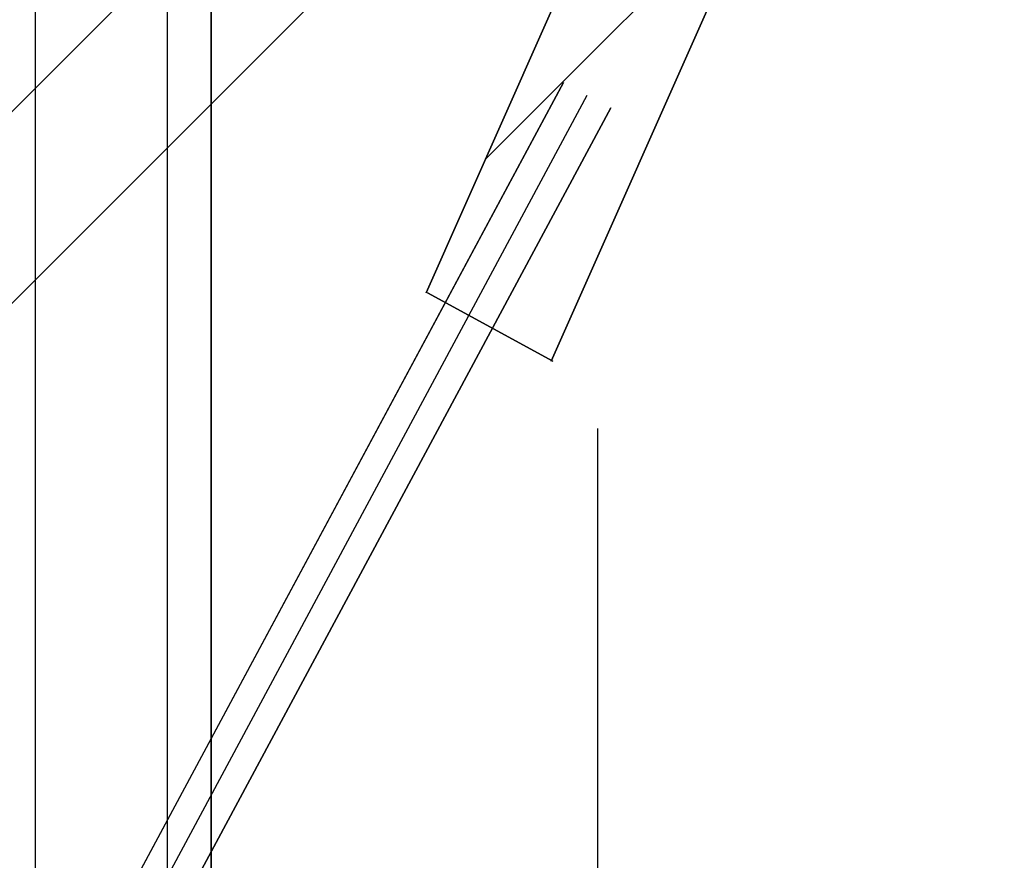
# Model space of a CAD drawing. Header units: millimetres. Extents: x -630 to 192, y -7 to 1615.
# Tile 9 of 249: x -619 to -608, y 20 to 29. Entities that reach past the tile are written whole.
import ezdxf

# ---------------------------------------------------------------- set-up
doc = ezdxf.new("R2010")
doc.units = ezdxf.units.MM
doc.header["$MEASUREMENT"] = 0
doc.layers.add('OVIDIO 160x80x72h', color=7, linetype='Continuous')

msp = doc.modelspace()

# ---------------------------------------------------------------- linework, layer by layer
at = {"layer": 'OVIDIO 160x80x72h'}
for points in [[(-618.9395739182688, 803.77136010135), (-618.9395739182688, 19.09193487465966)], [(-617.4797004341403, 803.77136010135), (-617.4797004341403, 19.0917862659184)], [(-616.9930759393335, 803.7713601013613), (-616.9930759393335, 19.09193487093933)], [(-616.9930759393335, 19.09193487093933), (-616.9930759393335, 803.7713601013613)], [(-587.8013108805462, 59.47565666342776), (-623.9853004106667, 23.29166713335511)], [(-586.7408006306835, 58.41514641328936), (-622.9321555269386, 22.22379151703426)], [(-610.8612240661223, 30.64511482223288), (-613.9584752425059, 27.54770037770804)], [(-612.7159555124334, 24.57191163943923), (-612.7159555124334, 12.17892711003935)]]:
    msp.add_lwpolyline(points, dxfattribs=at)
at = {"layer": 'OVIDIO 160x80x72h', "extrusion": (1, 0, 0)}
for points in [[(803.7713601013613, 717.5773067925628), (19.47146639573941, 717.5773067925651)], [(19.47146639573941, 717.5773067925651), (803.7713601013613, 717.5773067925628)], [(19.09193487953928, 719.8661606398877), (803.7713601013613, 719.8661610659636)], [(803.7713601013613, 719.8661610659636), (19.09193487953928, 719.8661606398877)], [(24.57191163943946, 717.0039941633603), (12.17892711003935, 717.0039941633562)], [(12.17892711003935, 719.6872757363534), (24.57191163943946, 719.6872757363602)]]:
    msp.add_lwpolyline(points, dxfattribs=at)
at = {"layer": 'OVIDIO 160x80x72h', "extrusion": (0.9999999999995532, -9.452204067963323e-07, 0)}
for points in [[(19.47088298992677, 718.9189475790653), (803.770776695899, 718.9204302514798)], [(803.770776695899, 718.9204302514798), (19.47088298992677, 718.9189475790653)]]:
    msp.add_lwpolyline(points, dxfattribs=at)
at = {"layer": 'OVIDIO 160x80x72h', "extrusion": (0.1089792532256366, 0.20285169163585, 0.9731262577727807)}
for points in [[(553.5253960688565, 272.4550222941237), (553.5253960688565, 433.1108667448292)], [(553.5253960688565, 433.1108667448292), (553.5253960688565, 272.4550222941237)]]:
    msp.add_lwpolyline(points, dxfattribs=at)
at = {"layer": 'OVIDIO 160x80x72h', "extrusion": (0.10897925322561, 0.2028516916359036, 0.9731262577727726)}
msp.add_lwpolyline([(553.2299260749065, 433.1108667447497), (553.2299260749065, 272.4550222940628)], dxfattribs=at)
at = {"layer": 'OVIDIO 160x80x72h', "extrusion": (0.1089792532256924, 0.202851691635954, 0.9731262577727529)}
for points in [[(552.9344560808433, 433.110866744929), (552.9344560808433, 272.4550222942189)], [(552.9344560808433, 272.4550222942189), (552.9344560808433, 433.110866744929)]]:
    msp.add_lwpolyline(points, dxfattribs=at)
at = {"layer": 'OVIDIO 160x80x72h', "extrusion": (0.2357022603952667, 0.2357022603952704, 0.942809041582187)}
msp.add_lwpolyline([(442.3417506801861, 639.8065639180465), (442.3417506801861, 530.7287604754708)], dxfattribs=at)
at = {"layer": 'OVIDIO 160x80x72h', "extrusion": (0.2357022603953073, 0.2357022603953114, 0.9428090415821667)}
msp.add_lwpolyline([(441.3930673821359, 530.7287604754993), (441.3930673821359, 639.8065639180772)], dxfattribs=at)
at = {"layer": 'OVIDIO 160x80x72h', "extrusion": (0.2357022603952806, 0.23570226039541, 0.9428090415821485)}
msp.add_lwpolyline([(439.4957007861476, 639.8065639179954), (439.4957007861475, 530.7287604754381)], dxfattribs=at)
at = {"layer": 'OVIDIO 160x80x72h', "extrusion": (0.2357022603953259, 0.2357022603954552, 0.942809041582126)}
msp.add_lwpolyline([(438.5470174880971, 530.7287604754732), (438.5470174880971, 639.8065639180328)], dxfattribs=at)
at = {"layer": 'OVIDIO 160x80x72h', "extrusion": (0.8812084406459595, -0.2655070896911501, 0.3911235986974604)}
for points in [[(-115.7444025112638, 836.9467513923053), (-161.3641335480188, 896.1668691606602)], [(-161.3641335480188, 896.1668691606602), (-115.7444025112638, 836.9467513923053)]]:
    msp.add_lwpolyline(points, dxfattribs=at)
at = {"layer": 'OVIDIO 160x80x72h', "extrusion": (0.8812750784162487, -0.2653515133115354, 0.3910790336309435)}
for points in [[(-115.7833870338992, 838.2292178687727), (-158.1672139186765, 893.2788752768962)], [(-158.1672139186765, 893.2788752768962), (-115.7833870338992, 838.2292178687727)]]:
    msp.add_lwpolyline(points, dxfattribs=at)
at = {"layer": 'OVIDIO 160x80x72h', "extrusion": (0.8811853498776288, -0.2655605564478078, 0.3911393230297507)}
for points in [[(-162.1254641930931, 895.6349041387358), (-115.8051837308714, 835.5166502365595)], [(-115.8051837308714, 835.5166502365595), (-162.1254641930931, 895.6349041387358)]]:
    msp.add_lwpolyline(points, dxfattribs=at)
at = {"layer": 'OVIDIO 160x80x72h', "extrusion": (0.881275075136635, -0.2653515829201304, 0.3910789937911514)}
for points in [[(-115.9625639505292, 838.0916585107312), (-158.3462191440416, 893.1410726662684)], [(-158.3462191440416, 893.1410726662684), (-115.9625639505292, 838.0916585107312)]]:
    msp.add_lwpolyline(points, dxfattribs=at)
at = {"layer": 'OVIDIO 160x80x72h', "extrusion": (-8.002650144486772e-07, -8.002674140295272e-07, 0.9999999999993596)}
for points in [[(-629.476374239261, 28.76133328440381), (-611.807905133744, 46.42985536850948)], [(-611.807905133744, 46.42985536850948), (-629.476374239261, 28.76133328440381)]]:
    msp.add_lwpolyline(points, dxfattribs=at)
at = {"layer": 'OVIDIO 160x80x72h', "extrusion": (-0.0004026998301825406, -0.0004026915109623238, 0.9999998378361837)}
for points in [[(-610.7472828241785, 45.36925772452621), (-628.4251190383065, 27.69178957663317)], [(-628.4251190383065, 27.69178957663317), (-610.7472828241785, 45.36925772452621)]]:
    msp.add_lwpolyline(points, dxfattribs=at)
at = {"layer": 'OVIDIO 160x80x72h', "extrusion": (3.152902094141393e-06, 7.099553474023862e-06, 0.9999999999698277)}
for points in [[(-613.226278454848, 25.3195989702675), (-609.3849408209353, 33.96933852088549)], [(-609.3849408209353, 33.96933852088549), (-613.226278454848, 25.3195989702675)]]:
    msp.add_lwpolyline(points, dxfattribs=at)
at = {"layer": 'OVIDIO 160x80x72h', "extrusion": (3.152902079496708e-06, 7.099553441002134e-06, 0.9999999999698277)}
for points in [[(-614.6127340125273, 26.07447191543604), (-611.5979601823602, 32.86299479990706)], [(-611.5979601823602, 32.86299479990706), (-614.6127340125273, 26.07447191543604)]]:
    msp.add_lwpolyline(points, dxfattribs=at)
at = {"layer": 'OVIDIO 160x80x72h', "extrusion": (0.1089854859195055, 0.2028612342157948, 0.9731235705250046)}
msp.add_lwpolyline([(551.0985446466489, 416.5012746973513), (551.0985446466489, 426.5434043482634)], dxfattribs=at)
at = {"layer": 'OVIDIO 160x80x72h', "extrusion": (0.108979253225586, 0.202851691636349, 0.9731262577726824)}
msp.add_lwpolyline([(550.5087364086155, 426.5337192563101), (550.5087364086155, 416.4915896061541)], dxfattribs=at)
at = {"layer": 'OVIDIO 160x80x72h', "extrusion": (0.1089792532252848, 0.202851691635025, 0.9731262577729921)}
msp.add_lwpolyline([(549.9177964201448, 426.5337192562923), (549.9177964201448, 416.4915896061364)], dxfattribs=at)
at = {"layer": 'OVIDIO 160x80x72h', "extrusion": (0.0002316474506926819, 0.9998846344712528, 0.01518762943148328)}
for points in [[(629.4830204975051, -0.5684532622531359), (618.4985600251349, 719.5286963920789)], [(618.4985600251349, 719.5286963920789), (629.4830204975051, -0.5684532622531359)]]:
    msp.add_lwpolyline(points, dxfattribs=at)
at = {"layer": 'OVIDIO 160x80x72h', "extrusion": (0, 1, 0)}
for points in [[(610.3445990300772, 715.4829057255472), (609.0029582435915, 718.1661872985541)], [(612.0451351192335, 719.6872757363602), (613.3867759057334, 717.0039941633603)], [(613.3867759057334, 717.0039941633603), (612.0451351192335, 719.6872757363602)], [(613.0218991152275, 716.8215557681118), (611.6802583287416, 719.5048373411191)]]:
    msp.add_lwpolyline(points, dxfattribs=at)
at = {"layer": 'OVIDIO 160x80x72h', "extrusion": (-0.7039764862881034, 0.7098970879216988, 0.0215228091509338)}
msp.add_lwpolyline([(426.7216532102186, -10.110753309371), (426.7129980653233, -7.663481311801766), (426.6297835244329, 710.0797684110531)], dxfattribs=at)
at = {"layer": 'OVIDIO 160x80x72h', "extrusion": (-0.7039764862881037, 0.7098970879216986, 0.02152280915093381)}
msp.add_lwpolyline([(426.6297835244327, 710.0797684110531), (426.7129980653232, -7.663481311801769), (426.7216532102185, -10.110753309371)], dxfattribs=at)
at = {"layer": 'OVIDIO 160x80x72h', "extrusion": (0.0002316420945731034, 0.999884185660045, 0.01521714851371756)}
msp.add_lwpolyline([(619.1147395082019, 719.542825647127), (630.0775384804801, -0.5474496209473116)], dxfattribs=at)
at = {"layer": 'OVIDIO 160x80x72h', "extrusion": (0.0002316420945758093, 0.9998841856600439, 0.0152171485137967)}
msp.add_lwpolyline([(617.614795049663, 719.52581635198), (628.5776970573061, -0.5712267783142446)], dxfattribs=at)
at = {"layer": 'OVIDIO 160x80x72h', "extrusion": (0.9998841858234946, 0.0002316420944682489, -0.01521713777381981)}
for points in [[(27.12967704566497, -9.696551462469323), (16.16697537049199, 710.3868250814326)], [(16.16697537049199, 710.3868250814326), (27.12967704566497, -9.696551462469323)]]:
    msp.add_lwpolyline(points, dxfattribs=at)
at = {"layer": 'OVIDIO 160x80x72h', "extrusion": (0.9868239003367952, 0.05815120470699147, 0.1509868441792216)}
for points in [[(60.73630215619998, 800.2963634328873), (62.18924606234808, 804.0191565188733)], [(62.18924606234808, 804.0191565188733), (60.73630215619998, 800.2963634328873)]]:
    msp.add_lwpolyline(points, dxfattribs=at)
at = {"layer": 'OVIDIO 160x80x72h', "extrusion": (-1.824367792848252e-05, 9.932996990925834e-06, 0.9999999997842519)}
for points in [[(-614.5973312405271, 26.07243208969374), (-613.2108756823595, 25.31755914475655)], [(-613.2108756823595, 25.31755914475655), (-614.5973312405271, 26.07243208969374)]]:
    msp.add_lwpolyline(points, dxfattribs=at)
at = {"layer": 'OVIDIO 160x80x72h', "extrusion": (0.9998841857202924, 0.0002316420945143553, -0.01521714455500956)}
for points in [[(26.06926546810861, -9.712699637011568), (15.10656867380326, 710.3706769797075)], [(15.10656867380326, 710.3706769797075), (26.06926546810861, -9.712699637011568)]]:
    msp.add_lwpolyline(points, dxfattribs=at)
at = {"layer": 'OVIDIO 160x80x72h', "extrusion": (0.9868237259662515, 0.05815167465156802, 0.1509878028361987)}
msp.add_lwpolyline([(61.77198013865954, 803.9185141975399), (60.40847846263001, 800.4249003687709)], dxfattribs=at)
at = {"layer": 'OVIDIO 160x80x72h', "extrusion": (-0.2760888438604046, 0.1226098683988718, 0.9532794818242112)}
msp.add_lwpolyline([(226.1349201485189, -326.5936575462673), (226.1349201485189, -328.0936578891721)], dxfattribs=at)
at = {"layer": 'OVIDIO 160x80x72h', "extrusion": (0.9868238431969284, 0.05815135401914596, 0.1509871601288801)}
for points in [[(60.0801579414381, 800.5526352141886), (61.35421543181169, 803.8170763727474)], [(61.35421543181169, 803.8170763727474), (60.0801579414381, 800.5526352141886)]]:
    msp.add_lwpolyline(points, dxfattribs=at)
at = {"layer": 'OVIDIO 160x80x72h', "extrusion": (0.1089962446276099, 0.202874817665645, 0.9731195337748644)}
for points in [[(552.5208817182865, 431.5615802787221), (552.5208817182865, 426.5616542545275)], [(552.5208817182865, 426.5616542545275), (552.5208817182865, 431.5615802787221)]]:
    msp.add_lwpolyline(points, dxfattribs=at)
at = {"layer": 'OVIDIO 160x80x72h', "extrusion": (-0.2760856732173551, 0.1226087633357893, 0.9532805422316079)}
for points in [[(226.6519121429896, -328.0964644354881), (226.6519121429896, -326.5964624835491)], [(226.6519121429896, -326.5964624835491), (226.6519121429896, -328.0964644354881)]]:
    msp.add_lwpolyline(points, dxfattribs=at)
at = {"layer": 'OVIDIO 160x80x72h', "extrusion": (0.3182640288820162, -0.2137281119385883, 0.9235953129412)}
msp.add_lwpolyline([(-321.5640299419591, 756.8902872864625), (-321.5640299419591, 757.8420341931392)], dxfattribs=at)
at = {"layer": 'OVIDIO 160x80x72h', "extrusion": (0.3182670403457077, -0.2137306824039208, 0.9235936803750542)}
msp.add_lwpolyline([(-321.1906676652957, 757.8436480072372), (-321.1906676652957, 756.891893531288)], dxfattribs=at)
at = {"layer": 'OVIDIO 160x80x72h', "extrusion": (0.3182670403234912, -0.213730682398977, 0.923593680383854)}
msp.add_lwpolyline([(-320.8166847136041, 757.8436479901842), (-320.8166847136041, 756.8918935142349)], dxfattribs=at)
at = {"layer": 'OVIDIO 160x80x72h', "extrusion": (0.1089886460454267, 0.2028662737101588, 0.9731221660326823)}
msp.add_lwpolyline([(551.8110384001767, 426.5482088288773), (551.8110384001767, 431.5481436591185)], dxfattribs=at)
at = {"layer": 'OVIDIO 160x80x72h', "extrusion": (0.1089945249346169, 0.2028719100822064, 0.9731203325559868)}
for points in [[(551.0951487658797, 426.5591162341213), (551.0951487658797, 431.5590598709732)], [(551.0951487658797, 431.5590598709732), (551.0951487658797, 426.5591162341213)]]:
    msp.add_lwpolyline(points, dxfattribs=at)
at = {"layer": 'OVIDIO 160x80x72h', "extrusion": (5.809963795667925e-07, 0.999999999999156, 1.161986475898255e-06)}
for points in [[(611.3153955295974, 719.3223709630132), (612.6570402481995, 716.6390960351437)], [(612.6570402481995, 716.6390960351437), (611.3153955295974, 719.3223709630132)]]:
    msp.add_lwpolyline(points, dxfattribs=at)
at = {"layer": 'OVIDIO 160x80x72h', "extrusion": (-0.2760888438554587, 0.1226098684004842, 0.9532794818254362)}
msp.add_lwpolyline([(229.0773023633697, -326.593678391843), (229.0773023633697, -328.0936780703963)], dxfattribs=at)
at = {"layer": 'OVIDIO 160x80x72h', "extrusion": (0.8812713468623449, -0.2653498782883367, 0.3910885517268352)}
for points in [[(-158.1668967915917, 893.2816794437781), (-160.2822325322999, 896.0292266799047)], [(-160.2822325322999, 896.0292266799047), (-158.1668967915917, 893.2816794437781)]]:
    msp.add_lwpolyline(points, dxfattribs=at)
at = {"layer": 'OVIDIO 160x80x72h', "extrusion": (-0.2760765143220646, 0.1226096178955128, 0.9532830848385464)}
for points in [[(231.5122431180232, -326.6004229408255), (231.5122431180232, -328.100422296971)], [(231.5122431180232, -328.100422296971), (231.5122431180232, -326.6004229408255)]]:
    msp.add_lwpolyline(points, dxfattribs=at)
at = {"layer": 'OVIDIO 160x80x72h', "extrusion": (0.8812746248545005, -0.2653521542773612, 0.391079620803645)}
msp.add_lwpolyline([(-158.2572293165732, 893.2100615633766), (-160.1830809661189, 895.711424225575)], dxfattribs=at)

doc.saveas('drawing.dxf')
